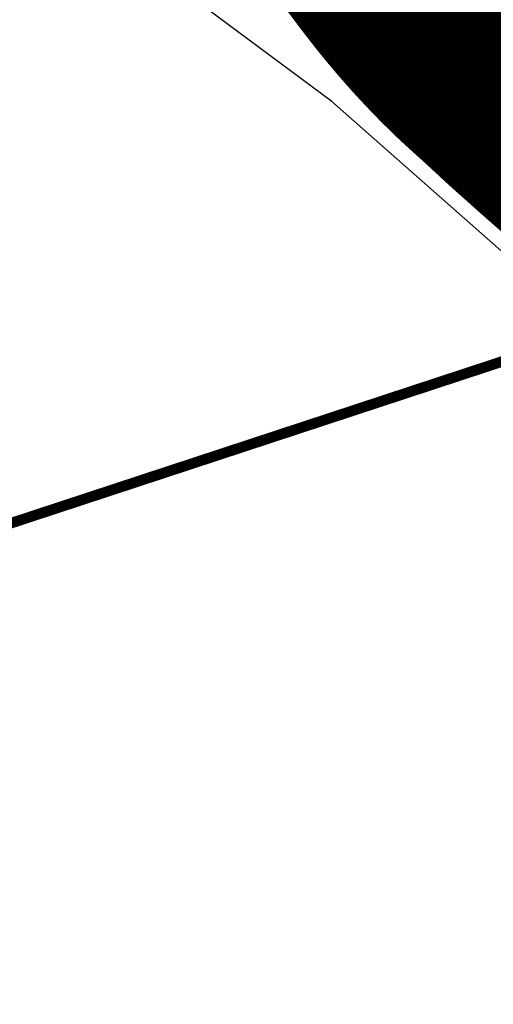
# Model space of a CAD drawing. Header units: feet. Extents: x 18803 to 104580, y -6601 to 116448.
# Tile 6 of 102: x 41665 to 42561, y 27084 to 28948. Entities that reach past the tile are written whole.
import ezdxf

# ---------------------------------------------------------------- set-up
doc = ezdxf.new("R2010")
doc.units = ezdxf.units.FT
doc.header["$LTSCALE"] = 100
doc.header["$MEASUREMENT"] = 0
for name, color, linetype in [('ELPC BOLD TITLE SHEET', 3, 'Continuous'), ('SL-MATCH', 253, 'Continuous'), ('SL-VICINITY MAP', 2, 'Continuous')]:
    doc.layers.add(name, color=color, linetype=linetype)

msp = doc.modelspace()

# ---------------------------------------------------------------- linework, layer by layer
at = {"layer": 'ELPC BOLD TITLE SHEET', "const_width": 1000}
for points in [[(44994.43259227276, 25873.12758118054), (44997.59958026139, 25871.48795404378), (44997.59958017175, 25871.48795408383), (45000.29333963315, 25869.79948952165)], [(42445.29938223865, 29465.57455976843), (42456.7689117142, 29444.4455123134), (42456.78830001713, 29444.40986434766), (42458.30257428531, 29441.63104034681), (42468.68057306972, 29423.35983300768), (42468.78644905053, 29423.17525961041), (42472.38299057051, 29416.96662530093), (42480.9207612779, 29402.44725246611), (42480.95721613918, 29402.38545919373), (42486.87219983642, 29392.3918145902), (42493.20579623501, 29381.8468096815), (42493.20958200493, 29381.84050024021), (42493.21352130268, 29381.8339393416), (42501.5400579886, 29367.95214175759), (42505.46624152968, 29361.64517453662), (42505.58018567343, 29361.46388776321), (42516.55279361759, 29344.17269794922), (42516.59909886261, 29344.09943917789), (42517.88178326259, 29342.06208444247), (42518.05766273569, 29341.78685586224), (42530.46036896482, 29322.66339556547), (42530.67720908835, 29322.33486699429), (42531.32775021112, 29321.36626467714), (42543.6695239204, 29303.23660314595), (42543.80001834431, 29303.04677975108), (42546.49829455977, 29299.15986079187), (42557.36372789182, 29283.76910242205), (42557.40505259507, 29283.71073642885), (42562.0473866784, 29277.17303663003), (42571.25543832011, 29264.3113953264), (42571.35644675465, 29264.17126174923), (42577.81062612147, 29255.2774451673), (42585.57225108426, 29244.97368985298), (42585.57606997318, 29244.96861645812), (42585.57993878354, 29244.96347925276), (42594.14246109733, 29233.58539484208), (42599.95787490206, 29226.02862681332), (42600.00009034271, 29225.97391325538), (42611.11924388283, 29211.60035650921), (42614.51701171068, 29207.26444335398), (42614.75406039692, 29206.96627868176), (42628.64796185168, 29189.73987670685), (42629.69256757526, 29188.48003473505), (42629.82990207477, 29188.31572218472), (42644.89062803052, 29170.43977152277), (42644.96132922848, 29170.35619757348), (42646.34455748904, 29168.72780115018), (42659.72064586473, 29153.39847117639), (42659.90349062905, 29153.19110966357), (42664.43042504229, 29148.11060264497), (42674.49767738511, 29137.06868913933), (42682.97766997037, 29128.00411911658), (42688.87596844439, 29121.86295996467), (42688.9465452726, 29121.78976432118), (42701.86767232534, 29108.44155067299), (42703.20074887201, 29107.09332244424), (42703.41865133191, 29106.87558342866), (42717.93567415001, 29092.54326154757), (42718.13590608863, 29092.34775828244), (42720.84680834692, 29089.73008896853), (42732.39539574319, 29078.87973999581), (42732.72087385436, 29078.5793415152), (42740.12446006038, 29071.86709471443), (42740.21415722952, 29071.78537695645), (42746.26306966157, 29066.24772223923), (42746.45590849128, 29066.07299858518), (42759.12913037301, 29054.708530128), (42759.30935491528, 29054.54469377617), (42759.35557697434, 29054.5025733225), (42771.32195738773, 29043.57173138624), (42777.48156229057, 29037.84574873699), (42783.44000424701, 29032.3738183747), (42783.44293409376, 29032.3711266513), (42783.44544700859, 29032.36881861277), (42794.96122986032, 29021.78744873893), (42795.00741237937, 29021.74491424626), (42795.4357698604, 29021.34947023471), (42807.72169092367, 29009.89809379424), (42807.95379629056, 29009.6842790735), (42811.97236684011, 29006.02562004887), (42820.76731139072, 28998.08102689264), (42820.8283668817, 28998.02604128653), (42829.30629518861, 28990.41403068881), (42834.287631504, 28985.98424763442), (42834.29698166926, 28985.97593660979), (42847.51253176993, 28974.23455474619), (42847.52442004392, 28974.22398655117), (42848.98062612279, 28972.92873858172), (42864.83092169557, 28958.74630502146), (42866.59661870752, 28957.14490809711), (42881.69447163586, 28943.78365691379), (42881.7796086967, 28943.70862490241), (42886.67815813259, 28939.4093976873), (42899.27243179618, 28928.43221955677), (42899.30832851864, 28928.40098769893), (42907.83557157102, 28920.99510379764), (42907.85902697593, 28920.97470886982), (42917.41017509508, 28912.66002539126), (42917.48255765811, 28912.59724382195), (42929.7995246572, 28901.95313074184), (42929.80604731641, 28901.94749953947), (42929.81252360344, 28901.94190468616), (42936.04488755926, 28896.56310678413), (42936.11162349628, 28896.50570722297), (42952.59994334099, 28882.37244415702), (42952.62018729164, 28882.3551459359), (42952.64038705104, 28882.33784945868), (42954.19655099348, 28881.00958347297), (42954.22772098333, 28880.98301948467), (42971.83562885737, 28866.00109699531), (42971.84146768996, 28865.99613044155), (42976.21428542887, 28862.27769872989), (42976.24822778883, 28862.24878469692), (42989.67197888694, 28850.79343031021), (42999.82239623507, 28842.17840227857), (43008.2793497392, 28834.98056076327), (43023.46637143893, 28821.97994484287), (43023.46983098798, 28821.97698502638), (43023.47372011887, 28821.97365643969), (43027.286527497, 28818.71219876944), (43027.39365180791, 28818.6210772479), (43045.16227849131, 28803.59143821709), (43045.18100989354, 28803.57554781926), (43045.19973840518, 28803.55969076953), (43047.35488534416, 28801.72957426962), (43047.36976075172, 28801.7169330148), (43061.43836286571, 28789.75211024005)]]:
    msp.add_lwpolyline(points, dxfattribs=at)
at = {"layer": 'SL-MATCH', "const_width": 20}
msp.add_lwpolyline([(40967.23025008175, 27770.11860674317), (52031.75944042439, 31413.10269017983)], dxfattribs=at)
at = {"layer": 'SL-VICINITY MAP'}
msp.add_lwpolyline([(43514.98891318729, 27621.67732941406), (43523.92691387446, 27662.24223997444), (43548.87232609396, 27711.51737802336), (43568.12568796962, 27747.97543853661), (43584.73540445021, 27796.86922326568), (43580.97231613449, 27834.36707257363), (43562.71504718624, 27869.10904314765), (43522.37419714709, 27884.00569827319), (43481.44201373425, 27865.39084827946), (43467.60084147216, 27848.01539657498), (43418.14638850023, 27833.19621411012), (43367.29263187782, 27849.70468801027), (43292.48955596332, 27888.1380549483), (42997.88147164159, 28125.79329299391), (42629.93283888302, 28462.639376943), (42256.01229505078, 28792.93391462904), (41722.53241426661, 29189.17594242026)], dxfattribs=at)

doc.saveas('drawing.dxf')
